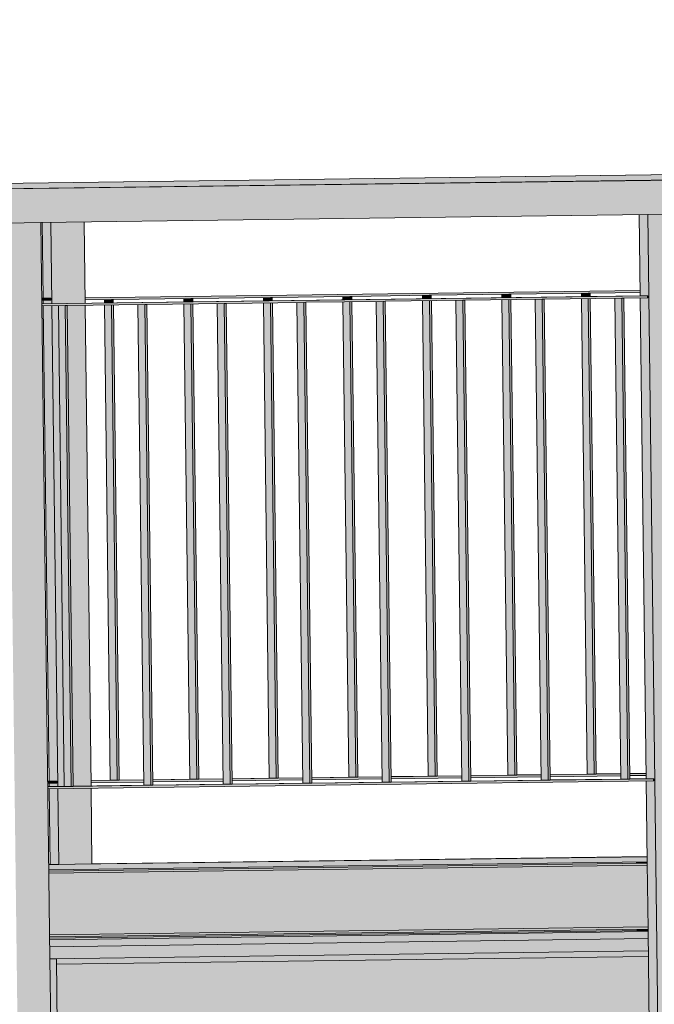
# Model space of a CAD drawing. Header units: centimetres. Extents: x -5472 to 10427, y -400 to 1902.
# Tile 66 of 91: x -4217 to -4124, y 1377 to 1521. Entities that reach past the tile are written whole.
import ezdxf

# ---------------------------------------------------------------- set-up
doc = ezdxf.new("R2010")
doc.units = ezdxf.units.CM
doc.header["$LTSCALE"] = 0.1
doc.header["$MEASUREMENT"] = 0
for name, color, linetype in [('2_kładka_IFC.K_IR', 7, 'Continuous'), ('2_stropy.K_IR', 7, 'Continuous'), ('5_opisy.K_IR', 7, 'Continuous')]:
    doc.layers.add(name, color=color, linetype=linetype)
doc.dimstyles.new('GENERATED_STYLE__3', dxfattribs={"dimtxt": 0.18, "dimasz": 18.24, "dimexe": 0.18, "dimexo": 0.0625, "dimgap": 0.09, "dimtad": 0, "dimtih": 1, "dimtoh": 1, "dimdec": 4, "dimzin": 0, "dimdsep": 46, "dimcen": 0.09, "dimadec": 0, "dimazin": 0, "dimtfac": 1, "dimtdec": 4, "dimtmove": 0, "dimatfit": 3, "dimldrblk": 'ARROWHEAD_5', "dimfxl": 1, "dimtolj": 1, "dimtzin": 0, "dimarcsym": 0})

# ---------------------------------------------------------------- blocks, each defined once
blk = doc.blocks.new('ElemPrzekroju_5_1')
at = {"layer": '2_stropy.K_IR', "linetype": 'Continuous', "lineweight": 0, "true_color": 0xe0e0e0}
blk.add_hatch(color=254, dxfattribs=at).paths.add_polyline_path([(-4212.33, 1386.52), (-4212.32, 1386.27), (-4124.95, 1387.49), (-4124.95, 1387.67)])
at = {"layer": '2_stropy.K_IR', "linetype": 'Continuous', "lineweight": 0, "true_color": 0x9e9e9e}
blk.add_hatch(color=253, dxfattribs=at).paths.add_polyline_path([(-4212.32, 1386.31), (-4212.32, 1386.27), (-4124.95, 1387.49), (-4124.95, 1387.54), (-4125.65, 1387.53), (-4126.9, 1387.52), (-4124.95, 1387.55), (-4124.95, 1387.58), (-4125.68, 1387.57), (-4133.77, 1387.55), (-4135.51, 1387.53), (-4127.31, 1387.55), (-4129.37, 1387.52), (-4137.73, 1387.5), (-4144.72, 1387.41), (-4135.87, 1387.43), (-4137.94, 1387.4), (-4146.94, 1387.38), (-4148.68, 1387.36), (-4139.56, 1387.38), (-4149.55, 1387.24), (-4159.41, 1387.22), (-4161.16, 1387.19), (-4151.17, 1387.21), (-4161.16, 1387.07), (-4171.89, 1387.05), (-4173.63, 1387.03), (-4162.78, 1387.05), (-4172.77, 1386.91), (-4184.36, 1386.89), (-4186.11, 1386.87), (-4174.39, 1386.89), (-4184.37, 1386.75), (-4196.84, 1386.72), (-4198.58, 1386.7), (-4186, 1386.73), (-4195.98, 1386.59), (-4209.31, 1386.56), (-4211.05, 1386.54), (-4197.6, 1386.56), (-4207.59, 1386.43), (-4212.33, 1386.42), (-4212.33, 1386.4), (-4209.21, 1386.4), (-4212.33, 1386.36), (-4212.32, 1386.33), (-4133.4, 1387.43), (-4132.15, 1387.44)])
at = {"layer": '2_stropy.K_IR', "linetype": 'Continuous', "lineweight": 0, "true_color": 0xb1b1b1}
blk.add_hatch(color=253, dxfattribs=at).paths.add_polyline_path([(-4212.32, 1386.27), (-4212.31, 1385.27), (-4124.94, 1386.49), (-4124.95, 1387.49)])
at = {"layer": '2_stropy.K_IR', "linetype": 'Continuous', "lineweight": 0, "true_color": 0x7a7a7a}
blk.add_hatch(color=8, dxfattribs=at).paths.add_polyline_path([(-4212.32, 1386.27), (-4212.31, 1385.27), (-4124.94, 1386.49), (-4124.95, 1387.49)])
at = {"layer": '2_stropy.K_IR', "color": 7, "linetype": 'Continuous', "lineweight": 0}
for p, q in [((-4212.32, 1386.27), (-4124.95, 1387.49)), ((-4124.94, 1386.49), (-4212.31, 1385.27))]:
    blk.add_line(p, q, dxfattribs=at)
blk = doc.blocks.new('ElemPrzekroju_648_1')
at = {"layer": '2_kładka_IFC.K_IR', "linetype": 'Continuous', "lineweight": 0, "true_color": 0xe8e8e8}
for points in [[(-4307.76, 1495.56), (-4306.48, 1495.56), (-3924.51, 1500.59), (-3925.78, 1500.59)], [(-3846.34, 1500.84), (-4219.78, 1495.93), (-4218.51, 1495.93), (-3845.07, 1500.84)], [(-4126.1, 1481.1), (-4207.16, 1480.03), (-4207.16, 1480.02), (-4126.1, 1481.09)], [(-4213.48, 1479.95), (-4213.48, 1479.94), (-4212.12, 1479.96), (-4213.14, 1479.96)], [(-4213.47, 1479.16), (-4213.47, 1479.15), (-4125, 1480.31), (-4126.01, 1480.31)], [(-4174.07, 1409.96), (-4174.07, 1409.95), (-4167.64, 1410.03), (-4168.65, 1410.03)], [(-4167.35, 1410.05), (-4167.35, 1410.04), (-4163.77, 1410.09), (-4163.77, 1410.1)], [(-4162.47, 1410.12), (-4162.47, 1410.1), (-4156.03, 1410.19), (-4157.05, 1410.19)], [(-4155.74, 1410.2), (-4155.74, 1410.19), (-4152.17, 1410.24), (-4152.17, 1410.25)], [(-4150.86, 1410.27), (-4150.86, 1410.26), (-4144.43, 1410.34), (-4145.44, 1410.34)], [(-4144.14, 1410.36), (-4144.14, 1410.34), (-4140.57, 1410.39), (-4140.57, 1410.4)], [(-4139.26, 1410.42), (-4139.26, 1410.41), (-4132.82, 1410.49), (-4133.84, 1410.49)], [(-4132.53, 1410.51), (-4132.53, 1410.5), (-4128.96, 1410.54), (-4128.96, 1410.56)], [(-4127.65, 1410.57), (-4127.65, 1410.56), (-4125.24, 1410.59), (-4125.24, 1410.61)], [(-4212.27, 1409.46), (-4212.61, 1409.46), (-4212.61, 1409.44), (-4211.25, 1409.46)], [(-4212.6, 1408.67), (-4212.6, 1408.65), (-4209.16, 1408.7), (-4210.18, 1408.7)], [(-4198.58, 1408.85), (-4208.87, 1408.72), (-4208.87, 1408.7), (-4197.56, 1408.85)], [(-4203.47, 1409.58), (-4206.29, 1409.54), (-4206.29, 1409.53), (-4202.45, 1409.58)], [(-4202.16, 1409.59), (-4202.16, 1409.58), (-4198.59, 1409.63), (-4198.59, 1409.64)], [(-4197.28, 1409.66), (-4197.28, 1409.65), (-4190.84, 1409.73), (-4191.86, 1409.73)], [(-4186.97, 1409), (-4197.27, 1408.87), (-4197.27, 1408.86), (-4185.96, 1409)], [(-4190.55, 1409.75), (-4190.55, 1409.73), (-4186.98, 1409.78), (-4186.98, 1409.79)], [(-4185.67, 1409.81), (-4185.67, 1409.8), (-4179.24, 1409.88), (-4180.26, 1409.88)], [(-4175.37, 1409.16), (-4185.67, 1409.02), (-4185.66, 1409.01), (-4174.35, 1409.16)], [(-4178.95, 1409.9), (-4178.95, 1409.89), (-4175.38, 1409.93), (-4175.38, 1409.95)], [(-4163.76, 1409.31), (-4174.06, 1409.17), (-4174.06, 1409.16), (-4162.75, 1409.31)], [(-4152.16, 1409.46), (-4162.46, 1409.33), (-4162.46, 1409.31), (-4151.14, 1409.46)], [(-4140.56, 1409.61), (-4150.85, 1409.48), (-4150.85, 1409.47), (-4139.54, 1409.61)], [(-4128.95, 1409.77), (-4139.25, 1409.63), (-4139.25, 1409.62), (-4127.93, 1409.77)], [(-4125.15, 1409.82), (-4127.64, 1409.78), (-4127.64, 1409.77), (-4124.13, 1409.82)], [(-4212.46, 1397.29), (-4212.46, 1397.29), (-4125.09, 1398.43), (-4125.09, 1398.44)], [(-4212.45, 1396.53), (-4212.45, 1396.52), (-4125.08, 1397.67), (-4125.08, 1397.68)], [(-4212.33, 1386.73), (-4212.33, 1386.72), (-4124.96, 1387.87), (-4124.96, 1387.87)], [(-4211.32, 1383.52), (-4212.29, 1383.52), (-4212.29, 1383.5)]]:
    blk.add_hatch(color=254, dxfattribs=at).paths.add_polyline_path(points)
at = {"layer": '2_kładka_IFC.K_IR', "linetype": 'Continuous', "lineweight": 0, "true_color": 0xd1d1d1}
for points in [[(-4306.48, 1495.56), (-4306.47, 1494.79), (-4219.8, 1495.93), (-4219.78, 1495.93), (-3924.5, 1499.81), (-3924.51, 1500.59)], [(-4218.51, 1495.93), (-4218.45, 1490.93), (-3845.01, 1495.84), (-3845.07, 1500.84)], [(-4123.5, 1372.67), (-4118.66, 1372.73), (-4118.81, 1384.73), (-4120.13, 1492.22), (-4124.97, 1492.16)], [(-4216.98, 1371.44), (-4212.14, 1371.51), (-4212.29, 1383.5), (-4213.61, 1491), (-4218.45, 1490.93)], [(-4212.13, 1491.02), (-4211.98, 1479.18), (-4207.15, 1479.25), (-4207.29, 1491.08)], [(-4207.16, 1480.02), (-4207.15, 1479.72), (-4126.1, 1480.79), (-4126.1, 1481.09)], [(-4145, 1480.54), (-4145.29, 1480.53), (-4145.28, 1480.06), (-4144.99, 1480.06)], [(-4133.4, 1480.69), (-4133.69, 1480.69), (-4133.68, 1480.21), (-4133.39, 1480.21)], [(-4213.48, 1479.94), (-4213.47, 1479.64), (-4212.12, 1479.66), (-4212.12, 1479.96)], [(-4213.47, 1479.15), (-4213.46, 1478.85), (-4124.99, 1480.01), (-4125, 1480.31)], [(-4203.02, 1479.78), (-4203.31, 1479.77), (-4203.31, 1479.3), (-4203.02, 1479.3)], [(-4197.56, 1408.85), (-4197.27, 1408.86), (-4198.13, 1479.05), (-4198.42, 1479.05)], [(-4191.42, 1479.93), (-4191.71, 1479.92), (-4191.7, 1479.45), (-4191.41, 1479.45)], [(-4191.7, 1479.13), (-4190.84, 1409.73), (-4190.55, 1409.73), (-4191.41, 1479.14)], [(-4185.96, 1409), (-4185.66, 1409.01), (-4186.53, 1479.2), (-4186.82, 1479.2)], [(-4179.81, 1480.08), (-4180.1, 1480.08), (-4180.1, 1479.6), (-4179.81, 1479.6)], [(-4179.8, 1479.29), (-4180.09, 1479.29), (-4179.24, 1409.88), (-4178.95, 1409.89)], [(-4174.35, 1409.16), (-4174.06, 1409.16), (-4174.92, 1479.36), (-4175.21, 1479.35)], [(-4168.21, 1480.23), (-4168.5, 1480.23), (-4168.49, 1479.75), (-4168.2, 1479.76)], [(-4168.2, 1479.44), (-4168.49, 1479.44), (-4167.64, 1410.03), (-4167.35, 1410.04)], [(-4162.75, 1409.31), (-4162.46, 1409.31), (-4163.32, 1479.51), (-4163.61, 1479.5)], [(-4156.6, 1480.39), (-4156.89, 1480.38), (-4156.89, 1479.91), (-4156.6, 1479.91)], [(-4156.59, 1479.6), (-4156.88, 1479.59), (-4156.03, 1410.19), (-4155.74, 1410.19)], [(-4151.14, 1409.46), (-4150.85, 1409.47), (-4151.72, 1479.66), (-4152.01, 1479.66)], [(-4144.99, 1479.75), (-4145.28, 1479.74), (-4144.43, 1410.34), (-4144.14, 1410.34)], [(-4139.54, 1409.61), (-4139.25, 1409.62), (-4140.11, 1479.81), (-4140.4, 1479.81)], [(-4133.39, 1479.9), (-4133.68, 1479.9), (-4132.82, 1410.49), (-4132.53, 1410.5)], [(-4127.93, 1409.77), (-4127.64, 1409.77), (-4128.51, 1479.97), (-4128.8, 1479.96)], [(-4211.98, 1478.87), (-4211.12, 1408.69), (-4210.18, 1408.7), (-4211.04, 1478.88)], [(-4209.16, 1408.7), (-4208.87, 1408.7), (-4209.74, 1478.9), (-4210.03, 1478.89)], [(-4209.74, 1478.9), (-4208.87, 1408.72), (-4206.28, 1408.75), (-4207.14, 1478.93)], [(-4203.01, 1478.99), (-4203.3, 1478.98), (-4202.45, 1409.58), (-4202.16, 1409.58)], [(-4163.77, 1410.09), (-4174.07, 1409.95), (-4174.07, 1409.65), (-4163.77, 1409.79)], [(-4152.17, 1410.24), (-4162.47, 1410.1), (-4162.46, 1409.8), (-4152.17, 1409.94)], [(-4150.86, 1410.26), (-4150.86, 1409.96), (-4140.56, 1410.09), (-4140.57, 1410.39)], [(-4139.26, 1410.41), (-4139.25, 1410.11), (-4128.96, 1410.24), (-4128.96, 1410.54)], [(-4125.24, 1410.59), (-4127.65, 1410.56), (-4127.65, 1410.26), (-4125.23, 1410.29)], [(-4212.61, 1409.44), (-4212.61, 1409.14), (-4211.25, 1409.16), (-4211.25, 1409.46)], [(-4124.13, 1409.82), (-4212.6, 1408.65), (-4212.6, 1408.35), (-4124.13, 1409.52)], [(-4206.29, 1409.53), (-4206.29, 1409.23), (-4198.58, 1409.33), (-4198.59, 1409.63)], [(-4197.28, 1409.65), (-4197.28, 1409.35), (-4186.98, 1409.48), (-4186.98, 1409.78)], [(-4185.67, 1409.8), (-4185.67, 1409.5), (-4175.37, 1409.63), (-4175.38, 1409.93)], [(-4206.28, 1408.44), (-4211.11, 1408.37), (-4210.98, 1397.31), (-4206.14, 1397.38)], [(-4125.09, 1398.43), (-4212.46, 1397.29), (-4212.45, 1396.53), (-4125.08, 1397.68)], [(-4125.08, 1397.67), (-4212.45, 1396.52), (-4212.45, 1396.32), (-4125.07, 1397.47)], [(-4125.07, 1397.18), (-4212.44, 1396.03), (-4212.33, 1387.03), (-4124.96, 1388.18)], [(-4124.96, 1387.87), (-4212.33, 1386.72), (-4212.33, 1386.52), (-4124.95, 1387.67)], [(-4212.14, 1371.51), (-4211.18, 1371.52), (-4211.32, 1383.52), (-4212.29, 1383.5)], [(-4211.31, 1382.74), (-4211.19, 1372.34), (-4124.78, 1373.48), (-4124.91, 1383.88)]]:
    blk.add_hatch(color=254, dxfattribs=at).paths.add_polyline_path(points)
at = {"layer": '2_kładka_IFC.K_IR', "linetype": 'Continuous', "lineweight": 0, "true_color": 0x939393}
for points in [[(-4124.97, 1492.16), (-4126.24, 1492.14), (-4126.09, 1480.31), (-4126.01, 1480.31), (-4125, 1480.31), (-4124.99, 1480.01), (-4126.09, 1480), (-4125.23, 1409.82), (-4125.15, 1409.82), (-4124.13, 1409.82), (-4124.13, 1409.52), (-4125.22, 1409.5), (-4124.77, 1372.67), (-4123.5, 1372.67)], [(-4124.97, 1492.16), (-4126.24, 1492.14), (-4126.09, 1480.31), (-4126.01, 1480.31), (-4125, 1480.31), (-4124.99, 1480.01), (-4126.09, 1480), (-4125.23, 1409.82), (-4125.15, 1409.82), (-4124.13, 1409.82), (-4124.13, 1409.52), (-4125.22, 1409.5), (-4124.77, 1372.67), (-4123.5, 1372.67)], [(-4213.4, 1491), (-4213.26, 1479.95), (-4213.14, 1479.96), (-4212.12, 1479.96), (-4212.12, 1479.66), (-4213.26, 1479.64), (-4213.25, 1479.16), (-4211.98, 1479.18), (-4212.13, 1491.02)], [(-4213.4, 1491), (-4213.26, 1479.95), (-4213.14, 1479.96), (-4212.12, 1479.96), (-4212.12, 1479.66), (-4213.26, 1479.64), (-4213.25, 1479.16), (-4211.98, 1479.18), (-4212.13, 1491.02)], [(-4146.31, 1480.52), (-4146.3, 1480.04), (-4145.28, 1480.06), (-4145.29, 1480.53)], [(-4146.31, 1480.52), (-4146.3, 1480.04), (-4145.28, 1480.06), (-4145.29, 1480.53)], [(-4134.7, 1480.67), (-4134.7, 1480.2), (-4133.68, 1480.21), (-4133.69, 1480.69)], [(-4134.7, 1480.67), (-4134.7, 1480.2), (-4133.68, 1480.21), (-4133.69, 1480.69)], [(-4204.33, 1479.76), (-4204.32, 1479.28), (-4203.31, 1479.3), (-4203.31, 1479.77)], [(-4204.33, 1479.76), (-4204.32, 1479.28), (-4203.31, 1479.3), (-4203.31, 1479.77)], [(-4199.44, 1479.03), (-4198.58, 1408.85), (-4197.56, 1408.85), (-4198.42, 1479.05)], [(-4199.44, 1479.03), (-4198.58, 1408.85), (-4197.56, 1408.85), (-4198.42, 1479.05)], [(-4192.72, 1479.91), (-4192.72, 1479.43), (-4191.7, 1479.45), (-4191.71, 1479.92)], [(-4192.72, 1479.91), (-4192.72, 1479.43), (-4191.7, 1479.45), (-4191.71, 1479.92)], [(-4192.71, 1479.12), (-4191.86, 1409.73), (-4190.84, 1409.73), (-4191.7, 1479.13)], [(-4192.71, 1479.12), (-4191.86, 1409.73), (-4190.84, 1409.73), (-4191.7, 1479.13)], [(-4187.84, 1479.19), (-4186.97, 1409), (-4185.96, 1409), (-4186.82, 1479.2)], [(-4187.84, 1479.19), (-4186.97, 1409), (-4185.96, 1409), (-4186.82, 1479.2)], [(-4181.12, 1480.06), (-4181.11, 1479.59), (-4180.1, 1479.6), (-4180.1, 1480.08)], [(-4181.12, 1480.06), (-4181.11, 1479.59), (-4180.1, 1479.6), (-4180.1, 1480.08)], [(-4181.11, 1479.27), (-4180.26, 1409.88), (-4179.24, 1409.88), (-4180.09, 1479.29)], [(-4181.11, 1479.27), (-4180.26, 1409.88), (-4179.24, 1409.88), (-4180.09, 1479.29)], [(-4176.23, 1479.34), (-4175.37, 1409.16), (-4174.35, 1409.16), (-4175.21, 1479.35)], [(-4176.23, 1479.34), (-4175.37, 1409.16), (-4174.35, 1409.16), (-4175.21, 1479.35)], [(-4169.52, 1480.22), (-4169.51, 1479.74), (-4168.49, 1479.75), (-4168.5, 1480.23)], [(-4169.52, 1480.22), (-4169.51, 1479.74), (-4168.49, 1479.75), (-4168.5, 1480.23)], [(-4169.51, 1479.43), (-4168.65, 1410.03), (-4167.64, 1410.03), (-4168.49, 1479.44)], [(-4169.51, 1479.43), (-4168.65, 1410.03), (-4167.64, 1410.03), (-4168.49, 1479.44)], [(-4164.63, 1479.49), (-4163.76, 1409.31), (-4162.75, 1409.31), (-4163.61, 1479.5)], [(-4164.63, 1479.49), (-4163.76, 1409.31), (-4162.75, 1409.31), (-4163.61, 1479.5)], [(-4157.91, 1480.37), (-4157.91, 1479.89), (-4156.89, 1479.91), (-4156.89, 1480.38)], [(-4157.91, 1480.37), (-4157.91, 1479.89), (-4156.89, 1479.91), (-4156.89, 1480.38)], [(-4157.9, 1479.58), (-4157.05, 1410.19), (-4156.03, 1410.19), (-4156.88, 1479.59)], [(-4157.9, 1479.58), (-4157.05, 1410.19), (-4156.03, 1410.19), (-4156.88, 1479.59)], [(-4153.02, 1479.64), (-4152.16, 1409.46), (-4151.14, 1409.46), (-4152.01, 1479.66)], [(-4153.02, 1479.64), (-4152.16, 1409.46), (-4151.14, 1409.46), (-4152.01, 1479.66)], [(-4146.3, 1479.73), (-4145.44, 1410.34), (-4144.43, 1410.34), (-4145.28, 1479.74)], [(-4146.3, 1479.73), (-4145.44, 1410.34), (-4144.43, 1410.34), (-4145.28, 1479.74)], [(-4141.42, 1479.8), (-4140.56, 1409.61), (-4139.54, 1409.61), (-4140.4, 1479.81)], [(-4141.42, 1479.8), (-4140.56, 1409.61), (-4139.54, 1409.61), (-4140.4, 1479.81)], [(-4133.68, 1479.9), (-4134.69, 1479.88), (-4133.84, 1410.49), (-4132.82, 1410.49)], [(-4133.68, 1479.9), (-4134.69, 1479.88), (-4133.84, 1410.49), (-4132.82, 1410.49)], [(-4129.81, 1479.95), (-4128.95, 1409.77), (-4127.93, 1409.77), (-4128.8, 1479.96)], [(-4129.81, 1479.95), (-4128.95, 1409.77), (-4127.93, 1409.77), (-4128.8, 1479.96)], [(-4213.25, 1478.85), (-4212.4, 1409.46), (-4212.27, 1409.46), (-4211.25, 1409.46), (-4211.25, 1409.16), (-4212.39, 1409.15), (-4212.39, 1408.67), (-4211.12, 1408.69), (-4211.98, 1478.87)], [(-4213.25, 1478.85), (-4212.4, 1409.46), (-4212.27, 1409.46), (-4211.25, 1409.46), (-4211.25, 1409.16), (-4212.39, 1409.15), (-4212.39, 1408.67), (-4211.12, 1408.69), (-4211.98, 1478.87)], [(-4211.04, 1478.88), (-4210.18, 1408.7), (-4209.16, 1408.7), (-4210.03, 1478.89)], [(-4211.04, 1478.88), (-4210.18, 1408.7), (-4209.16, 1408.7), (-4210.03, 1478.89)], [(-4204.32, 1478.97), (-4203.47, 1409.58), (-4202.45, 1409.58), (-4203.3, 1478.98)], [(-4204.32, 1478.97), (-4203.47, 1409.58), (-4202.45, 1409.58), (-4203.3, 1478.98)], [(-4211.11, 1408.37), (-4212.38, 1408.36), (-4212.25, 1397.3), (-4210.98, 1397.31)], [(-4211.11, 1408.37), (-4212.38, 1408.36), (-4212.25, 1397.3), (-4210.98, 1397.31)]]:
    blk.add_hatch(color=252, dxfattribs=at).paths.add_polyline_path(points)
at = {"layer": '2_kładka_IFC.K_IR', "linetype": 'Continuous', "lineweight": 0, "true_color": 0xaaaaaa}
for points in [[(-4213.48, 1479.95), (-4213.48, 1479.94), (-4212.29, 1479.95), (-4212.12, 1479.96), (-4213.14, 1479.96)], [(-4126.01, 1480.31), (-4127.46, 1480.29), (-4125.11, 1480.31), (-4125, 1480.31)], [(-4169.99, 1410.02), (-4167.64, 1410.03), (-4168.65, 1410.03)], [(-4158.38, 1410.17), (-4156.03, 1410.19), (-4157.05, 1410.19)], [(-4146.78, 1410.32), (-4144.43, 1410.34), (-4145.44, 1410.34)], [(-4135.17, 1410.47), (-4132.82, 1410.49), (-4133.84, 1410.49)], [(-4212.61, 1409.46), (-4212.61, 1409.45), (-4211.42, 1409.46), (-4211.25, 1409.46), (-4212.27, 1409.46)], [(-4211.51, 1408.68), (-4209.16, 1408.7), (-4210.18, 1408.7)], [(-4203.47, 1409.58), (-4204.8, 1409.56), (-4202.45, 1409.58)], [(-4198.58, 1408.85), (-4199.91, 1408.83), (-4197.56, 1408.85)], [(-4193.19, 1409.71), (-4190.84, 1409.73), (-4191.86, 1409.73)], [(-4186.97, 1409), (-4188.3, 1408.99), (-4185.96, 1409)], [(-4181.59, 1409.86), (-4179.24, 1409.88), (-4180.26, 1409.88)], [(-4175.37, 1409.16), (-4176.7, 1409.14), (-4174.35, 1409.16)], [(-4163.76, 1409.31), (-4165.1, 1409.29), (-4162.75, 1409.31)], [(-4152.16, 1409.46), (-4153.49, 1409.44), (-4151.14, 1409.46)], [(-4140.56, 1409.61), (-4141.89, 1409.6), (-4139.54, 1409.61)], [(-4128.95, 1409.77), (-4130.28, 1409.75), (-4127.93, 1409.77)], [(-4125.15, 1409.82), (-4126.6, 1409.8), (-4124.25, 1409.82), (-4124.13, 1409.82)], [(-4127.92, 1397.64), (-4126.74, 1397.65), (-4125.08, 1397.67), (-4125.08, 1397.68)], [(-4124.96, 1388.18), (-4127.68, 1388.14), (-4127.63, 1387.93), (-4124.96, 1387.96)], [(-4127.63, 1387.93), (-4127.5, 1387.84), (-4124.96, 1387.87), (-4124.96, 1387.96)], [(-4124.96, 1387.87), (-4127.5, 1387.84), (-4126.62, 1387.85), (-4124.96, 1387.87)], [(-4212.29, 1383.53), (-4212.29, 1383.52), (-4211.32, 1383.52), (-4211.32, 1383.31), (-4124.91, 1384.44), (-4124.92, 1384.68)], [(-4212.29, 1383.53), (-4212.29, 1383.52), (-4211.32, 1383.52), (-4211.32, 1383.31), (-4124.91, 1384.44), (-4124.92, 1384.68)], [(-4211.32, 1382.98), (-4128.1, 1384.07), (-4128.04, 1383.84), (-4124.91, 1383.88), (-4124.91, 1384.44), (-4211.32, 1383.31)]]:
    blk.add_hatch(color=253, dxfattribs=at).paths.add_polyline_path(points)
at = {"layer": '2_kładka_IFC.K_IR', "linetype": 'Continuous', "lineweight": 0, "true_color": 0xa3a3a3}
for points in [[(-4212.29, 1479.95), (-4212.28, 1479.65), (-4212.12, 1479.66), (-4212.12, 1479.96)], [(-4125.11, 1480.31), (-4125.11, 1480.01), (-4124.99, 1480.01), (-4125, 1480.31)], [(-4211.42, 1409.46), (-4211.42, 1409.16), (-4211.25, 1409.16), (-4211.25, 1409.46)], [(-4124.13, 1409.82), (-4124.25, 1409.82), (-4124.24, 1409.52), (-4124.13, 1409.52)], [(-4212.44, 1396.03), (-4212.42, 1393.86), (-4127.77, 1394.97), (-4127.68, 1388.14), (-4124.96, 1388.18), (-4125.07, 1397.18)], [(-4126.74, 1397.65), (-4126.74, 1397.45), (-4125.07, 1397.47), (-4125.08, 1397.67)], [(-4126.62, 1387.85), (-4126.62, 1387.65), (-4124.95, 1387.67), (-4124.96, 1387.87)], [(-4124.94, 1386.49), (-4212.31, 1385.27), (-4212.29, 1383.53), (-4124.92, 1384.68)], [(-4124.94, 1386.49), (-4212.31, 1385.27), (-4212.29, 1383.53), (-4124.92, 1384.68)], [(-4128.04, 1383.84), (-4127.91, 1373.44), (-4124.78, 1373.48), (-4124.91, 1383.88)]]:
    blk.add_hatch(color=253, dxfattribs=at).paths.add_polyline_path(points)
at = {"layer": '2_kładka_IFC.K_IR', "linetype": 'Continuous', "lineweight": 0, "true_color": 0x9b9b9b}
for points in [[(-4125.07, 1397.47), (-4212.45, 1396.32), (-4212.45, 1396.24), (-4125.07, 1397.39)], [(-4125.07, 1397.47), (-4212.45, 1396.32), (-4212.45, 1396.24), (-4125.07, 1397.39)], [(-4212.45, 1396.24), (-4212.44, 1396.03), (-4125.07, 1397.18), (-4125.07, 1397.39)], [(-4212.45, 1396.24), (-4212.44, 1396.03), (-4125.07, 1397.18), (-4125.07, 1397.39)]]:
    blk.add_hatch(color=253, dxfattribs=at).paths.add_polyline_path(points)
at = {"layer": '2_kładka_IFC.K_IR', "linetype": 'Continuous', "lineweight": 0, "true_color": 0xf0f0f0}
for points in [[(-4124.96, 1388.18), (-4212.33, 1387.03), (-4212.33, 1386.81), (-4124.96, 1387.96)], [(-4124.91, 1384.44), (-4211.32, 1383.31), (-4211.31, 1382.74), (-4124.91, 1383.88)]]:
    blk.add_hatch(color=7, dxfattribs=at).paths.add_polyline_path(points)
at = {"layer": '2_kładka_IFC.K_IR', "linetype": 'Continuous', "lineweight": 0, "true_color": 0xf8f8f8}
blk.add_hatch(color=7, dxfattribs=at).paths.add_polyline_path([(-4212.33, 1386.81), (-4212.33, 1386.73), (-4124.96, 1387.87), (-4124.96, 1387.96)])
at = {"layer": '2_kładka_IFC.K_IR', "color": 7, "linetype": 'Continuous', "lineweight": 15}
for p, q in [((-4307.76, 1495.56), (-3925.78, 1500.59)), ((-4306.48, 1495.56), (-3924.51, 1500.59)), ((-3846.34, 1500.84), (-4219.78, 1495.93)), ((-3845.07, 1500.84), (-4218.51, 1495.93)), ((-4213.61, 1491), (-4124.97, 1492.16)), ((-4126.24, 1492.14), (-4126.09, 1480.31)), ((-4120.13, 1492.22), (-4124.97, 1492.16)), ((-4124.97, 1492.16), (-4123.5, 1372.67)), ((-4213.61, 1491), (-4218.45, 1490.93)), ((-4213.61, 1491), (-4212.29, 1383.5)), ((-4213.4, 1491), (-4213.26, 1479.95)), ((-4212.13, 1491.02), (-4211.98, 1479.18)), ((-4207.29, 1491.08), (-4207.15, 1479.25)), ((-4207.16, 1480.03), (-4126.1, 1481.1)), ((-4126.1, 1481.09), (-4207.16, 1480.02)), ((-4145.29, 1480.53), (-4156.6, 1480.39)), ((-4146.3, 1480.04), (-4146.31, 1480.52)), ((-4145.29, 1480.53), (-4145, 1480.54)), ((-4145.28, 1480.06), (-4145.29, 1480.53)), ((-4133.69, 1480.69), (-4145, 1480.54)), ((-4144.99, 1480.06), (-4145, 1480.54)), ((-4134.7, 1480.2), (-4134.7, 1480.67)), ((-4133.68, 1480.21), (-4133.69, 1480.69)), ((-4133.69, 1480.69), (-4133.4, 1480.69)), ((-4126.1, 1480.79), (-4133.4, 1480.69)), ((-4133.39, 1480.21), (-4133.4, 1480.69)), ((-4213.48, 1479.95), (-4213.14, 1479.96)), ((-4212.12, 1479.96), (-4213.48, 1479.94)), ((-4213.47, 1479.16), (-4126.01, 1480.31)), ((-4125, 1480.31), (-4213.47, 1479.15)), ((-4212.12, 1479.66), (-4213.47, 1479.64)), ((-4213.26, 1479.64), (-4213.25, 1479.16)), ((-4213.14, 1479.96), (-4212.12, 1479.96)), ((-4212.12, 1479.96), (-4212.12, 1479.66)), ((-4198.42, 1479.05), (-4209.74, 1478.9)), ((-4203.31, 1479.77), (-4207.15, 1479.72)), ((-4204.32, 1479.28), (-4204.33, 1479.76)), ((-4203.31, 1479.77), (-4203.02, 1479.78)), ((-4203.31, 1479.3), (-4203.31, 1479.77)), ((-4191.71, 1479.92), (-4203.02, 1479.78)), ((-4203.02, 1479.3), (-4203.02, 1479.78)), ((-4198.58, 1408.85), (-4199.44, 1479.03)), ((-4197.56, 1408.85), (-4198.42, 1479.05)), ((-4198.42, 1479.05), (-4198.13, 1479.05)), ((-4186.82, 1479.2), (-4198.13, 1479.05)), ((-4197.27, 1408.86), (-4198.13, 1479.05)), ((-4192.72, 1479.43), (-4192.72, 1479.91)), ((-4191.86, 1409.73), (-4192.71, 1479.12)), ((-4191.71, 1479.92), (-4191.42, 1479.93)), ((-4191.7, 1479.45), (-4191.71, 1479.92)), ((-4190.84, 1409.73), (-4191.7, 1479.13)), ((-4180.1, 1480.08), (-4191.42, 1479.93)), ((-4191.41, 1479.45), (-4191.42, 1479.93)), ((-4190.55, 1409.73), (-4191.41, 1479.14)), ((-4186.97, 1409), (-4187.84, 1479.19)), ((-4185.96, 1409), (-4186.82, 1479.2)), ((-4186.82, 1479.2), (-4186.53, 1479.2)), ((-4175.21, 1479.35), (-4186.53, 1479.2)), ((-4185.66, 1409.01), (-4186.53, 1479.2)), ((-4181.11, 1479.59), (-4181.12, 1480.06)), ((-4180.26, 1409.88), (-4181.11, 1479.27)), ((-4180.1, 1479.6), (-4180.1, 1480.08)), ((-4180.1, 1480.08), (-4179.81, 1480.08)), ((-4179.24, 1409.88), (-4180.09, 1479.29)), ((-4168.5, 1480.23), (-4179.81, 1480.08)), ((-4179.81, 1479.6), (-4179.81, 1480.08)), ((-4178.95, 1409.89), (-4179.8, 1479.29)), ((-4175.37, 1409.16), (-4176.23, 1479.34)), ((-4175.21, 1479.35), (-4174.92, 1479.36)), ((-4174.35, 1409.16), (-4175.21, 1479.35)), ((-4163.61, 1479.5), (-4174.92, 1479.36)), ((-4174.06, 1409.16), (-4174.92, 1479.36)), ((-4169.51, 1479.74), (-4169.52, 1480.22)), ((-4168.65, 1410.03), (-4169.51, 1479.43)), ((-4168.49, 1479.75), (-4168.5, 1480.23)), ((-4168.5, 1480.23), (-4168.21, 1480.23)), ((-4167.64, 1410.03), (-4168.49, 1479.44)), ((-4156.89, 1480.38), (-4168.21, 1480.23)), ((-4168.2, 1479.76), (-4168.21, 1480.23)), ((-4167.35, 1410.04), (-4168.2, 1479.44)), ((-4163.76, 1409.31), (-4164.63, 1479.49)), ((-4163.61, 1479.5), (-4163.32, 1479.51)), ((-4162.75, 1409.31), (-4163.61, 1479.5)), ((-4152.01, 1479.66), (-4163.32, 1479.51)), ((-4162.46, 1409.31), (-4163.32, 1479.51)), ((-4157.91, 1479.89), (-4157.91, 1480.37)), ((-4157.05, 1410.19), (-4157.9, 1479.58)), ((-4156.89, 1480.38), (-4156.6, 1480.39)), ((-4156.89, 1479.91), (-4156.89, 1480.38)), ((-4156.03, 1410.19), (-4156.88, 1479.59)), ((-4156.6, 1479.91), (-4156.6, 1480.39)), ((-4155.74, 1410.19), (-4156.59, 1479.6)), ((-4152.16, 1409.46), (-4153.02, 1479.64)), ((-4151.14, 1409.46), (-4152.01, 1479.66)), ((-4152.01, 1479.66), (-4151.72, 1479.66)), ((-4140.4, 1479.81), (-4151.72, 1479.66)), ((-4150.85, 1409.47), (-4151.72, 1479.66)), ((-4145.44, 1410.34), (-4146.3, 1479.73)), ((-4144.43, 1410.34), (-4145.28, 1479.74)), ((-4144.14, 1410.34), (-4144.99, 1479.75)), ((-4140.56, 1409.61), (-4141.42, 1479.8)), ((-4139.54, 1409.61), (-4140.4, 1479.81)), ((-4140.4, 1479.81), (-4140.11, 1479.81)), ((-4128.8, 1479.96), (-4140.11, 1479.81)), ((-4139.25, 1409.62), (-4140.11, 1479.81)), ((-4133.84, 1410.49), (-4134.69, 1479.88)), ((-4132.82, 1410.49), (-4133.68, 1479.9)), ((-4132.53, 1410.5), (-4133.39, 1479.9)), ((-4128.95, 1409.77), (-4129.81, 1479.95)), ((-4128.8, 1479.96), (-4128.51, 1479.97)), ((-4127.93, 1409.77), (-4128.8, 1479.96)), ((-4124.99, 1480.01), (-4128.51, 1479.97)), ((-4127.64, 1409.77), (-4128.51, 1479.97)), ((-4126.09, 1480), (-4125.23, 1409.82)), ((-4126.01, 1480.31), (-4125, 1480.31)), ((-4125, 1480.31), (-4124.99, 1480.01)), ((-4210.03, 1478.89), (-4213.46, 1478.85)), ((-4213.25, 1478.85), (-4212.4, 1409.46)), ((-4211.98, 1478.87), (-4211.12, 1408.69)), ((-4210.18, 1408.7), (-4211.04, 1478.88)), ((-4210.03, 1478.89), (-4209.74, 1478.9)), ((-4209.16, 1408.7), (-4210.03, 1478.89)), ((-4208.87, 1408.7), (-4209.74, 1478.9)), ((-4207.14, 1478.93), (-4206.28, 1408.75)), ((-4203.47, 1409.58), (-4204.32, 1478.97)), ((-4202.45, 1409.58), (-4203.3, 1478.98)), ((-4202.16, 1409.58), (-4203.01, 1478.99)), ((-4174.07, 1409.96), (-4168.65, 1410.03)), ((-4167.64, 1410.03), (-4174.07, 1409.95)), ((-4168.65, 1410.03), (-4167.64, 1410.03)), ((-4167.64, 1410.03), (-4167.35, 1410.04)), ((-4167.35, 1410.05), (-4163.77, 1410.1)), ((-4163.77, 1410.09), (-4167.35, 1410.04)), ((-4162.47, 1410.12), (-4157.05, 1410.19)), ((-4156.03, 1410.19), (-4162.47, 1410.1)), ((-4157.05, 1410.19), (-4156.03, 1410.19)), ((-4156.03, 1410.19), (-4155.74, 1410.19)), ((-4155.74, 1410.2), (-4152.17, 1410.25)), ((-4152.17, 1410.24), (-4155.74, 1410.19)), ((-4150.86, 1410.27), (-4145.44, 1410.34)), ((-4144.43, 1410.34), (-4150.86, 1410.26)), ((-4140.56, 1410.09), (-4150.86, 1409.96)), ((-4145.44, 1410.34), (-4144.43, 1410.34)), ((-4144.43, 1410.34), (-4144.14, 1410.34)), ((-4144.14, 1410.36), (-4140.57, 1410.4)), ((-4140.57, 1410.39), (-4144.14, 1410.34)), ((-4139.26, 1410.42), (-4133.84, 1410.49)), ((-4132.82, 1410.49), (-4139.26, 1410.41)), ((-4128.96, 1410.24), (-4139.25, 1410.11)), ((-4133.84, 1410.49), (-4132.82, 1410.49)), ((-4132.82, 1410.49), (-4132.53, 1410.5)), ((-4132.53, 1410.51), (-4128.96, 1410.56)), ((-4128.96, 1410.54), (-4132.53, 1410.5)), ((-4127.65, 1410.57), (-4125.24, 1410.61)), ((-4125.24, 1410.59), (-4127.65, 1410.56)), ((-4125.23, 1410.29), (-4127.65, 1410.26)), ((-4212.61, 1409.46), (-4212.27, 1409.46)), ((-4211.25, 1409.46), (-4212.61, 1409.44)), ((-4211.25, 1409.16), (-4212.61, 1409.14)), ((-4124.13, 1409.52), (-4212.6, 1408.35)), ((-4212.6, 1408.67), (-4210.18, 1408.7)), ((-4209.16, 1408.7), (-4212.6, 1408.65)), ((-4212.39, 1409.15), (-4212.39, 1408.67)), ((-4212.27, 1409.46), (-4211.25, 1409.46)), ((-4211.25, 1409.46), (-4211.25, 1409.16)), ((-4210.18, 1408.7), (-4209.16, 1408.7)), ((-4209.16, 1408.7), (-4208.87, 1408.7)), ((-4208.87, 1408.72), (-4198.58, 1408.85)), ((-4197.56, 1408.85), (-4208.87, 1408.7)), ((-4206.29, 1409.54), (-4203.47, 1409.58)), ((-4202.45, 1409.58), (-4206.29, 1409.53)), ((-4198.58, 1409.33), (-4206.29, 1409.23)), ((-4203.47, 1409.58), (-4202.45, 1409.58)), ((-4202.45, 1409.58), (-4202.16, 1409.58)), ((-4202.16, 1409.59), (-4198.59, 1409.64)), ((-4198.59, 1409.63), (-4202.16, 1409.58)), ((-4198.58, 1408.85), (-4197.56, 1408.85)), ((-4197.56, 1408.85), (-4197.27, 1408.86)), ((-4197.28, 1409.66), (-4191.86, 1409.73)), ((-4190.84, 1409.73), (-4197.28, 1409.65)), ((-4186.98, 1409.48), (-4197.28, 1409.35)), ((-4197.27, 1408.87), (-4186.97, 1409)), ((-4185.96, 1409), (-4197.27, 1408.86)), ((-4191.86, 1409.73), (-4190.84, 1409.73)), ((-4190.84, 1409.73), (-4190.55, 1409.73)), ((-4190.55, 1409.75), (-4186.98, 1409.79)), ((-4186.98, 1409.78), (-4190.55, 1409.73)), ((-4186.97, 1409), (-4185.96, 1409)), ((-4185.96, 1409), (-4185.66, 1409.01)), ((-4185.67, 1409.81), (-4180.26, 1409.88)), ((-4179.24, 1409.88), (-4185.67, 1409.8)), ((-4175.37, 1409.63), (-4185.67, 1409.5)), ((-4185.67, 1409.02), (-4175.37, 1409.16)), ((-4174.35, 1409.16), (-4185.66, 1409.01)), ((-4180.26, 1409.88), (-4179.24, 1409.88)), ((-4179.24, 1409.88), (-4178.95, 1409.89)), ((-4178.95, 1409.9), (-4175.38, 1409.95)), ((-4175.38, 1409.93), (-4178.95, 1409.89)), ((-4175.37, 1409.16), (-4174.35, 1409.16)), ((-4174.35, 1409.16), (-4174.06, 1409.16)), ((-4163.77, 1409.79), (-4174.07, 1409.65)), ((-4174.06, 1409.17), (-4163.76, 1409.31)), ((-4162.75, 1409.31), (-4174.06, 1409.16)), ((-4163.76, 1409.31), (-4162.75, 1409.31)), ((-4162.75, 1409.31), (-4162.46, 1409.31)), ((-4152.17, 1409.94), (-4162.46, 1409.8)), ((-4162.46, 1409.33), (-4152.16, 1409.46)), ((-4151.14, 1409.46), (-4162.46, 1409.31)), ((-4152.16, 1409.46), (-4151.14, 1409.46)), ((-4151.14, 1409.46), (-4150.85, 1409.47)), ((-4150.85, 1409.48), (-4140.56, 1409.61)), ((-4139.54, 1409.61), (-4150.85, 1409.47)), ((-4140.56, 1409.61), (-4139.54, 1409.61)), ((-4139.54, 1409.61), (-4139.25, 1409.62)), ((-4139.25, 1409.63), (-4128.95, 1409.77)), ((-4127.93, 1409.77), (-4139.25, 1409.62)), ((-4128.95, 1409.77), (-4127.93, 1409.77)), ((-4127.93, 1409.77), (-4127.64, 1409.77)), ((-4127.64, 1409.78), (-4125.15, 1409.82)), ((-4124.13, 1409.82), (-4127.64, 1409.77)), ((-4125.22, 1409.5), (-4125.08, 1397.67)), ((-4125.15, 1409.82), (-4124.13, 1409.82)), ((-4124.13, 1409.82), (-4124.13, 1409.52)), ((-4212.38, 1408.36), (-4212.25, 1397.3)), ((-4211.11, 1408.37), (-4210.98, 1397.31)), ((-4206.28, 1408.44), (-4206.14, 1397.38)), ((-4212.46, 1397.29), (-4125.09, 1398.43)), ((-4212.46, 1397.29), (-4210.98, 1397.31)), ((-4125.08, 1397.68), (-4212.45, 1396.53)), ((-4125.08, 1397.67), (-4212.45, 1396.52)), ((-4125.07, 1397.47), (-4212.45, 1396.32)), ((-4125.07, 1397.18), (-4212.44, 1396.03)), ((-4206.14, 1397.38), (-4210.98, 1397.31)), ((-4206.14, 1397.38), (-4125.09, 1398.44)), ((-4125.07, 1397.47), (-4125.08, 1397.67)), ((-4125.07, 1397.47), (-4124.96, 1387.87)), ((-4124.96, 1388.18), (-4212.33, 1387.03)), ((-4124.96, 1387.87), (-4212.33, 1386.73)), ((-4124.96, 1387.87), (-4212.33, 1386.72)), ((-4124.95, 1387.67), (-4212.33, 1386.52)), ((-4124.95, 1387.67), (-4124.96, 1387.87)), ((-4124.95, 1387.67), (-4124.77, 1372.67)), ((-4212.29, 1383.53), (-4124.92, 1384.68)), ((-4211.32, 1383.52), (-4212.29, 1383.52)), ((-4211.32, 1383.52), (-4212.29, 1383.5)), ((-4212.14, 1371.51), (-4212.29, 1383.5)), ((-4211.18, 1371.52), (-4211.32, 1383.52)), ((-4211.31, 1382.74), (-4124.91, 1383.88))]:
    blk.add_line(p, q, dxfattribs=at)
blk = doc.blocks.new('ARROWHEAD_5')
at = {"linetype": 'Continuous', "lineweight": 0}
blk.add_hatch(color=0, dxfattribs=at).paths.add_polyline_path([(-1, 0.2679), (0, 0), (-1, -0.2679)])
at = {"color": 0, "linetype": 'Continuous', "lineweight": 0}
blk.add_line((0, 0), (-1, 0), dxfattribs=at)

msp = doc.modelspace()

# ---------------------------------------------------------------- block references
at = {"layer": '2_kładka_IFC.K_IR', "lineweight": 0}
msp.add_blockref('ElemPrzekroju_648_1', (0, 0), dxfattribs=at)
at = {"layer": '2_stropy.K_IR', "lineweight": 0}
msp.add_blockref('ElemPrzekroju_5_1', (0, 0), dxfattribs=at)

# ---------------------------------------------------------------- leaders
at = {"layer": '5_opisy.K_IR', "color": 7, "linetype": 'Continuous', "lineweight": 0, "annotation_type": 0, "has_hookline": 1, "hookline_direction": 0, "text_width": 367.94}
msp.add_leader([(-4380.44, 1520.62), (-4130.64, 1181.59), (-4105.34, 1181.59)], dimstyle='GENERATED_STYLE__3', dxfattribs=at)

doc.saveas('drawing.dxf')
